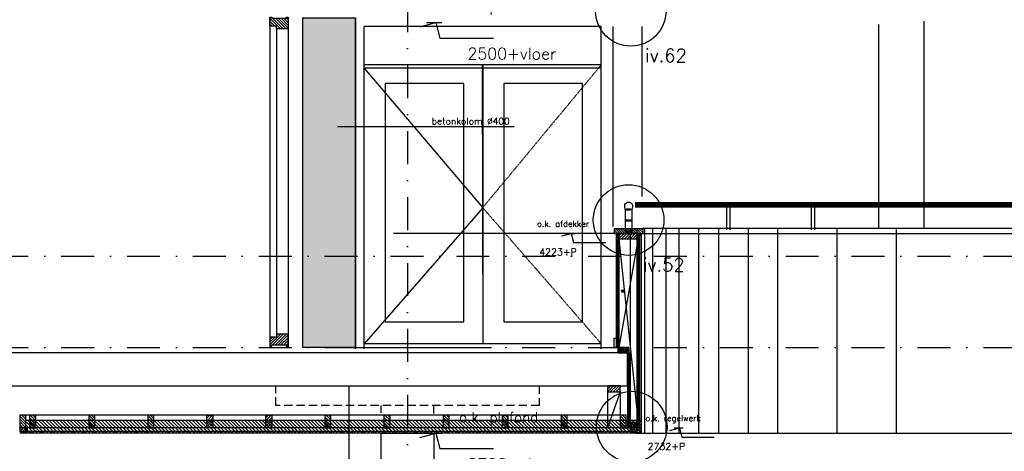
# Model space of a CAD drawing. Extents: x 0 to 317513, y 0 to 193913.
# Tile 18 of 105: x 179477 to 186953, y 95009 to 98281. Entities that reach past the tile are written whole.
import ezdxf

# ---------------------------------------------------------------- set-up
doc = ezdxf.new("R2010")
doc.units = 0
doc.header["$LTSCALE"] = 20
doc.header["$MEASUREMENT"] = 0
doc.header["$PDSIZE"] = -1
for name, pattern in [('DASHDOT', [25, 12.5, -6.25, 0, -6.25]), ('DASHED2', [0.375, 0.25, -0.125]), ('DD1', [2.66667, 1.66667, -0.5, 0, -0.5]), ('HIDDEN2', [4.6875, 3.125, -1.5625])]:
    doc.linetypes.add(name, pattern=pattern)
doc.layers.get('0').update_dxf_attribs({"linetype": 'CONTINUOUS'})
for name, color, linetype in [('_DETAILNUMMERS', 4, 'CONTINUOUS'), ('_DETAILNUMMERSTEKST', 4, 'CONTINUOUS'), ('A--01A1_ACEER', 1, 'CONTINUOUS'), ('A--A25--_F--3-', 9, 'CONTINUOUS'), ('A--A31--_F--3-', 9, 'CONTINUOUS'), ('A--A42--_F--3-', 9, 'CONTINUOUS'), ('A--A42--_F-23-', 9, 'CONTINUOUS'), ('A--L13D3_VLOEREN', 3, 'CONTINUOUS'), ('A--L21--_F-23-', 4, 'CONTINUOUS'), ('A--L22D2_BINNENWAND', 2, 'CONTINUOUS'), ('A--L22D3_BINNENWAND', 3, 'CONTINUOUS'), ('A--L23--', 7, 'CONTINUOUS'), ('A--L23--_F--3-', 7, 'CONTINUOUS'), ('A--L24D1_TRAPPEN', 1, 'CONTINUOUS'), ('A--L25--', 7, 'CONTINUOUS'), ('A--L25--_F-23-', 7, 'CONTINUOUS'), ('A--L28D1_KONSTRUKTIES', 1, 'CONTINUOUS'), ('A--L28DC1_KONSTRUKTIES', 1, 'HIDDEN2'), ('A--L31--_F--3-', 7, 'CONTINUOUS'), ('A--L31--_F123--A1-BINNENKOZ', 1, 'CONTINUOUS'), ('A--L31--_F123--C1-BINNENKOZ', 1, 'DASHED2'), ('A--L31D1_BUITENKOZIJN', 1, 'CONTINUOUS'), ('A--L35D1_PLAFONDS', 1, 'CONTINUOUS'), ('A--L42--', 7, 'CONTINUOUS'), ('A--L42--_F--3-', 7, 'CONTINUOUS'), ('A--L42--_F-23-', 7, 'CONTINUOUS'), ('A--M01A1_MAATVOERING', 1, 'CONTINUOUS'), ('A--M01B1_HOOGTE_MAATV', 1, 'CONTINUOUS'), ('A--T01A-25_TEKST', 2, 'CONTINUOUS'), ('A--T01B2_HOOGTE_MAATV', 2, 'CONTINUOUS'), ('A--T01B3_HOOGTE_MAATV', 3, 'CONTINUOUS'), ('HOUTENAFDEKKER', 2, 'CONTINUOUS'), ('LEUNING', 10, 'CONTINUOUS'), ('PUIACHTERGROND', 9, 'CONTINUOUS'), ('RASYTER4', 45, 'CONTINUOUS'), ('RONDING', 8, 'CONTINUOUS'), ('STRAMIEN', 8, 'DD1'), ('X--LR---_CP', 7, 'CONTINUOUS'), ('Z', 7, 'CONTINUOUS')]:
    doc.layers.add(name, color=color, linetype=linetype)
doc.styles.add('HIEMSTRA', font='romans.shx')
doc.styles.add('HOOGTEXT', font='ROMANS.shx', dxfattribs={"height": 2.5})

# ---------------------------------------------------------------- blocks, each defined once
blk = doc.blocks.new('Q020283-')
at = {"layer": 'A--A25--_F--3-'}
h = blk.add_hatch(dxfattribs=at)
h.set_pattern_fill('ALFALINE', color=256, scale=15, style=0, pattern_type=2)
h.set_pattern_definition([(45, (0, 0), (-10.6066, 10.6066), [])])
h.paths.add_polyline_path([(0, 0), (0, 96), (46, 96), (46, 0)])
at = {"layer": 'A--L25--_F-23-', "color": 2, "linetype": 'Continuous'}
blk.add_lwpolyline([(0, 0), (0, 96), (46, 96), (46, 0)], close=True, dxfattribs=at)
at = {"layer": 'X--LR---_CP'}
for p in [(0, 0), (0, 0), (46, 0)]:
    blk.add_point(p, dxfattribs=at)
blk = doc.blocks.new('*U917')
at = {"layer": 'A--L23--_F--3-', "color": 2, "linetype": 'Continuous'}
blk.add_lwpolyline([(0, 0), (0, -20), (-16133.2, -20), (-16133.2, 0)], dxfattribs=at)
blk = doc.blocks.new('*U916')
at = {"layer": 'A--A42--_F-23-', "linetype": 'Continuous'}
h = blk.add_hatch(dxfattribs=at)
h.set_pattern_fill('ALFALINE', color=256, scale=40, style=0)
h.set_pattern_definition([(45, (-184178.09, -96660.9), (-28.284271, 28.284271), [])])
h.paths.add_polyline_path([(0, 0), (5, 0), (5, -1474.5), (0, -1474.5), (-5, -1474.5), (-5, 0)])
at = {"layer": 'A--L42--_F-23-', "color": 2, "linetype": 'Continuous'}
for points in [[(0, 0), (-5, 0), (-5, -1474.5), (0, -1474.5)], [(0, 0), (5, 0), (5, -1474.5), (0, -1474.5)]]:
    blk.add_lwpolyline(points, dxfattribs=at)
blk = doc.blocks.new('*U915')
at = {"layer": 'A--A42--_F-23-', "linetype": 'Continuous'}
h = blk.add_hatch(dxfattribs=at)
h.set_pattern_fill('ALFALINE', color=256, scale=40, style=0)
h.set_pattern_definition([(45, (-184022.09, -96660.9), (-28.284271, 28.284271), [])])
h.paths.add_polyline_path([(0, 0), (5, 0), (5, -905), (0, -905), (-5, -905), (-5, 0)])
at = {"layer": 'A--L42--_F-23-', "color": 2, "linetype": 'Continuous'}
for points in [[(0, 0), (-5, 0), (-5, -905), (0, -905)], [(0, 0), (5, 0), (5, -905), (0, -905)]]:
    blk.add_lwpolyline(points, dxfattribs=at)
blk = doc.blocks.new('*U914')
at = {"layer": 'A--A42--_F--3-', "linetype": 'Continuous'}
h = blk.add_hatch(dxfattribs=at)
h.set_pattern_fill('ALFALINE', color=256, scale=40, angle=45, style=0)
h.set_pattern_definition([(90, (-184189.34, -96650.9), (-40, 7e-15), [])])
h.paths.add_polyline_path([(0, 0), (6.25, 0), (6.25, -1464.5), (0, -1464.5), (-6.25, -1464.5), (-6.25, 0)])
at = {"layer": 'A--L42--_F--3-', "color": 3, "linetype": 'Continuous'}
for points in [[(0, 0), (-6.25, 0), (-6.25, -1464.5), (0, -1464.5)], [(0, 0), (6.25, 0), (6.25, -1464.5), (0, -1464.5)], [(0, 0), (6.25, 0), (6.25, -1464.5), (0, -1464.5)], [(0, 0), (6.25, 0), (6.25, -1464.5), (0, -1464.5)]]:
    blk.add_lwpolyline(points, dxfattribs=at)
blk = doc.blocks.new('*U913')
at = {"layer": 'A--A42--_F--3-', "linetype": 'Continuous'}
h = blk.add_hatch(dxfattribs=at)
h.set_pattern_fill('ALFALINE', color=256, scale=40, angle=45, style=0)
h.set_pattern_definition([(90, (-184010.84, -96650.9), (-40, 7e-15), [])])
h.paths.add_polyline_path([(0, 0), (6.2, 0), (6.2, -855), (0, -855), (-6.2, -855), (-6.2, 0)])
at = {"layer": 'A--L42--_F--3-', "color": 3, "linetype": 'Continuous'}
for points in [[(0, 0), (-6.2, 0), (-6.2, -855), (0, -855)], [(0, 0), (6.2, 0), (6.2, -855), (0, -855)], [(0, 0), (6.2, 0), (6.2, -855), (0, -855)], [(0, 0), (6.2, 0), (6.2, -855), (0, -855)]]:
    blk.add_lwpolyline(points, dxfattribs=at)
blk = doc.blocks.new('*U912')
at = {"layer": 'A--A42--_F-23-', "linetype": 'Continuous'}
h = blk.add_hatch(dxfattribs=at)
h.set_pattern_fill('ALFALINE', color=256, scale=40, style=0)
h.set_pattern_definition([(45, (-184097.09, -95755.9), (-28.284271, 28.284271), [])])
h.paths.add_polyline_path([(0, 0), (5, 0), (5, -569.5), (0, -569.5), (-5, -569.5), (-5, 0)])
at = {"layer": 'A--L42--_F-23-', "color": 2, "linetype": 'Continuous'}
for points in [[(0, 0), (-5, 0), (-5, -569.5), (0, -569.5)], [(0, 0), (5, 0), (5, -569.5), (0, -569.5)]]:
    blk.add_lwpolyline(points, dxfattribs=at)
blk = doc.blocks.new('*U911')
at = {"layer": 'A--A42--_F--3-', "linetype": 'Continuous'}
h = blk.add_hatch(dxfattribs=at)
h.set_pattern_fill('ALFALINE', color=256, scale=40, angle=45, style=0)
h.set_pattern_definition([(90, (-184155.316, -95152.15), (-40, 7e-15), [])])
h.paths.add_polyline_path([(0, 0), (0, -6.3), (-4672.1, -6.3), (-4672.1, 0), (-4672.1, 6.2), (0, 6.2)])
at = {"layer": 'A--L42--_F--3-', "color": 3, "linetype": 'Continuous'}
for points in [[(0, 0), (0, 6.2), (-4672.1, 6.2), (-4672.1, 0)], [(0, 0), (0, -6.3), (-4672.1, -6.3), (-4672.1, 0)], [(0, 0), (0, -6.3), (-4672.1, -6.3), (-4672.1, 0)], [(0, 0), (0, -6.3), (-4672.1, -6.3), (-4672.1, 0)]]:
    blk.add_lwpolyline(points, dxfattribs=at)
blk = doc.blocks.new('HOOGTEP')
at = {"layer": 'A--M01A1_MAATVOERING'}
for p, q in [((0, 0), (0.62, 2.33)), ((0.62, 2.33), (8.79, 2.33)), ((-2.41, 0.65), (0, 0))]:
    blk.add_line(p, q, dxfattribs=at)
at = {"layer": 'A--M01B1_HOOGTE_MAATV'}
blk.add_line((-1.38, 0), (0.91, 0), dxfattribs=at)
at = {"layer": 'A--T01B2_HOOGTE_MAATV', "style": 'HOOGTEXT', "flags": 4}
blk.add_attdef('TEKST', (1.84, -0.67), '', height=1.5, dxfattribs=at)
at = {"layer": 'A--T01B3_HOOGTE_MAATV', "style": 'HOOGTEXT', "flags": 4}
blk.add_attdef('HOOGTE', (1.67, 3.82), '', height=1.75, dxfattribs=at)
blk = doc.blocks.new('A$C06C46091')
at = {"layer": 'A--A25--_F--3-'}
h = blk.add_hatch(dxfattribs=at)
h.set_pattern_fill('ALFALINE', color=256, scale=15, angle=-90, style=0, pattern_type=2)
h.set_pattern_definition([(135, (-92.498, 12.5), (-10.6066, -10.6066), [])])
h.paths.add_polyline_path([(71.5, 12.5), (40, 12.5), (40, 0), (0, 0), (0, 40.5), (71.5, 40.5)])
h = blk.add_hatch(dxfattribs=at)
h.set_pattern_fill('ALFALINE', color=256, scale=15, angle=-90, style=0, pattern_type=2)
h.set_pattern_definition([(135, (-92.498, 12.5), (-10.6066, -10.6066), [])])
h.paths.add_polyline_path([(71.5, 12.5), (12.5, 12.5), (12.5, 40.5), (71.5, 40.5)])
at = {"layer": 'A--L25--_F-23-', "color": 2, "linetype": 'Continuous'}
blk.add_lwpolyline([(71.5, 12.5), (40, 12.5), (40, 0), (0, 0), (0, 40.5), (71.5, 40.5)], close=True, dxfattribs=at)

msp = doc.modelspace()

# ---------------------------------------------------------------- hatches: boundary and pattern name
at = {"layer": 'A--01A1_ACEER'}
h = msp.add_hatch(color=256, dxfattribs=at)
edge = h.paths.add_edge_path()
edge.add_arc((184056.4, 96223.4), 9.39, 0, 360)
at = {"layer": 'A--01A1_ACEER', "linetype": 'Continuous'}
h = msp.add_hatch(dxfattribs=at)
h.set_pattern_fill('ANSI31', color=256, scale=150, style=0)
h.set_pattern_definition([(135, (343024.58, 200), (13.2582521, 13.2582521), [])])
h.paths.add_polyline_path([(184195.3, 95145.9), (179523, 95145.9), (179523, 95245.9), (184195.3, 95245.9)])
at = {"layer": 'A--A25--_F--3-'}
h = msp.add_hatch(dxfattribs=at)
h.set_pattern_fill('ANSI31', color=256, scale=100, style=0)
h.set_pattern_definition([(135, (356623.355, 0.0002), (8.8388348, 8.8388348), [])])
h.paths.add_polyline_path([(184210.6, 96660.9), (183989.6, 96660.9), (183989.6, 96695.9), (184210.6, 96695.9)])
h = msp.add_hatch(dxfattribs=at)
h.set_pattern_fill('ALFALINE', color=256, scale=15, angle=90, style=0, pattern_type=2)
h.set_pattern_definition([(45, (184027.09, 96600.668), (10.6066, -10.6066), [])])
h.paths.add_polyline_path([(184027.1, 96620.9), (184173.1, 96620.9), (184173.1, 96660.9), (184027.1, 96660.9)])
h = msp.add_hatch(dxfattribs=at)
h.set_pattern_fill('ALFALINE', color=256, scale=15, style=0, pattern_type=2)
h.set_pattern_definition([(63.435, (184027.0905, 95789.898), (5.3033, -10.6066), [])])
h.paths.add_polyline_path([(184027.1, 95755.9), (184102.1, 95755.9), (184102.1, 95795.9), (184027.1, 95795.9)])
h = msp.add_hatch(dxfattribs=at)
h.set_pattern_fill('ALFALINE', color=256, scale=15, angle=-90, style=0, pattern_type=2)
h.set_pattern_definition([(45, (181450.092, 95158.398), (10.6066, -10.6066), [])])
h.paths.add_polyline_path([(179477, 95158.4), (179536, 95158.4), (179536, 95186.4), (179477, 95186.4)])
h = msp.add_hatch(dxfattribs=at)
h.set_pattern_fill('ALFALINE', color=256, scale=15, style=0, pattern_type=2)
h.set_pattern_definition([(63.435, (184102.0905, 95180.398), (5.3033, -10.6066), [])])
h.paths.add_polyline_path([(184102.1, 95186.4), (184173.1, 95186.4), (184173.1, 95226.4), (184102.1, 95226.4)])
at = {"layer": 'A--A31--_F--3-'}
h = msp.add_hatch(dxfattribs=at)
h.set_pattern_fill('ALFALINE', color=256, scale=15, style=0, pattern_type=2)
h.set_pattern_definition([(135, (181515.59, 98300.898), (10.6066, 10.6066), [])])
h.paths.add_polyline_path([(181378.7, 98231.9), (181376.6, 98234), (181376.6, 98291.9), (181376.6, 98300.9), (181391.6, 98300.9), (181391.6, 98291.9), (181500.6, 98291.9), (181500.6, 98300.9), (181515.6, 98300.9), (181515.6, 98227.9), (181515.6, 98211.9), (181514.6, 98210.9), (181428.6, 98210.9), (181427.6, 98211.9), (181427.6, 98219.9), (181427.6, 98231.2), (181426.9, 98231.9)])
h = msp.add_hatch(dxfattribs=at)
h.set_pattern_fill('ALFALINE', color=256, scale=15, style=0, pattern_type=2)
h.set_pattern_definition([(225, (181515.59, 95805.898), (10.6066, -10.6066), [])])
h.paths.add_polyline_path([(181378.7, 95874.9), (181376.6, 95872.8), (181376.6, 95814.9), (181376.6, 95805.9), (181391.6, 95805.9), (181391.6, 95814.9), (181500.6, 95814.9), (181500.6, 95805.9), (181515.6, 95805.9), (181515.6, 95878.9), (181515.6, 95894.9), (181514.6, 95895.9), (181428.6, 95895.9), (181427.6, 95894.9), (181427.6, 95886.9), (181427.6, 95875.6), (181426.9, 95874.9)])
at = {"layer": 'RASYTER4'}
msp.add_hatch(color=256, dxfattribs=at).paths.add_polyline_path([(181625.6, 95795.9), (182025.6, 95795.9), (182025.6, 98295.9), (181625.6, 98295.9)])

# ---------------------------------------------------------------- linework, layer by layer
msp.add_lwpolyline([(182025.6, 95795.9), (181625.6, 95795.9), (181625.6, 98295.9), (182025.6, 98295.9)], close=True)
at = {"layer": '_DETAILNUMMERS'}
for centre in [(184116.6, 98348.6), (184100.1, 96762.2), (184123.9, 95195.9)]:
    msp.add_circle(centre, 267.8, dxfattribs=at)
at = {"layer": 'A--01A1_ACEER'}
for p, q in [((181376.6, 98300.9), (181376.6, 95800.9)), ((181515.6, 98300.9), (181515.6, 95800.9)), ((181427.6, 98210.9), (181427.6, 95892.7)), ((183989.6, 96660.9), (182315.4, 96660.9))]:
    msp.add_line(p, q, dxfattribs=at)
at = {"layer": 'A--L13D3_VLOEREN'}
msp.add_line((184092.1, 95625.9), (184092.1, 95755.9), dxfattribs=at)
at = {"layer": 'A--L21--_F-23-', "linetype": 'Continuous'}
msp.add_lwpolyline([(176022.3, 95505.9), (184090.6, 95505.9), (184090.6, 95755.9), (176022.3, 95755.9)], close=True, dxfattribs=at)
at = {"layer": 'A--L22D2_BINNENWAND'}
for p, q in [((185998.6, 98245.7), (185998.6, 96699.2)), ((186341.5, 98269.8), (186341.5, 96699.1)), ((181975.2, 95505.9), (181975.2, 94386.2))]:
    msp.add_line(p, q, dxfattribs=at)
at = {"layer": 'A--L22D3_BINNENWAND'}
msp.add_line((184195.3, 95145.9), (194532.9, 95145.9), dxfattribs=at)
at = {"layer": 'A--L24D1_TRAPPEN'}
for p, q in [((184075.1, 96842.7), (184075.1, 96677.7)), ((184125.1, 96842.7), (184125.1, 96677.7))]:
    msp.add_line(p, q, dxfattribs=at)
msp.add_lwpolyline([(184125.1, 96677.7), (184075.1, 96677.7), (184075.1, 96672.7), (184125.1, 96672.7)], close=True, dxfattribs=at)
at = {"layer": 'A--L25--_F-23-', "color": 2, "linetype": 'Continuous'}
for p, q in [((184102.1, 95795.9), (184027.1, 95795.9)), ((184027.1, 95795.9), (184027.1, 95755.9)), ((184102.1, 95755.9), (184102.1, 95795.9)), ((184027.1, 95755.9), (184102.1, 95755.9)), ((184173.1, 95226.4), (184102.1, 95226.4)), ((184102.1, 95226.4), (184102.1, 95186.4)), ((184102.1, 95186.4), (184173.1, 95186.4)), ((184173.1, 95186.4), (184173.1, 95226.4))]:
    msp.add_line(p, q, dxfattribs=at)
for points in [[(184208.1, 96660.9), (184208.1, 96660.9), (184210.6, 96660.9), (184210.6, 96695.9), (183989.6, 96695.9), (183989.6, 96660.9), (183997.1, 96660.9), (183992.1, 96660.9)], [(184027.1, 96620.9), (184173.1, 96620.9), (184173.1, 96660.9), (184027.1, 96660.9)], [(179477, 95158.4), (179536, 95158.4), (179536, 95186.4), (179477, 95186.4)]]:
    msp.add_lwpolyline(points, close=True, dxfattribs=at)
at = {"layer": 'A--L28D1_KONSTRUKTIES'}
msp.add_lwpolyline([(182222.3, 93632.1), (182222.3, 95145.9), (182622.3, 95145.9), (182622.3, 93632.1)], dxfattribs=at)
at = {"layer": 'A--L28DC1_KONSTRUKTIES'}
for p, q in [((182222.3, 95301.4), (182222.3, 95355.9)), ((182622.3, 95296.4), (182622.3, 95355.9))]:
    msp.add_line(p, q, dxfattribs=at)
msp.add_lwpolyline([(183422.3, 95505.9), (183422.3, 95355.9), (181422.3, 95355.9), (181422.3, 95505.9)], dxfattribs=at)
at = {"layer": 'A--L31--_F--3-', "color": 2, "linetype": 'Continuous'}
for points in [[(181378.7, 98231.9), (181376.6, 98234), (181376.6, 98291.9), (181376.6, 98300.9), (181391.6, 98300.9), (181391.6, 98300.9), (181391.6, 98291.9), (181500.6, 98291.9), (181500.6, 98300.9), (181515.6, 98300.9), (181515.6, 98227.9), (181515.6, 98211.9), (181514.6, 98210.9), (181428.6, 98210.9), (181427.6, 98211.9), (181427.6, 98219.9), (181427.6, 98231.2), (181426.9, 98231.9)], [(181378.7, 95874.9), (181376.6, 95872.8), (181376.6, 95814.9), (181376.6, 95805.9), (181391.6, 95805.9), (181391.6, 95805.9), (181391.6, 95814.9), (181500.6, 95814.9), (181500.6, 95805.9), (181515.6, 95805.9), (181515.6, 95878.9), (181515.6, 95894.9), (181514.6, 95895.9), (181428.6, 95895.9), (181427.6, 95894.9), (181427.6, 95886.9), (181427.6, 95875.6), (181426.9, 95874.9)]]:
    msp.add_lwpolyline(points, close=True, dxfattribs=at)
at = {"layer": 'A--L31--_F123--A1-BINNENKOZ'}
for p, q in [((182025.6, 95785.9), (182025.6, 98295.9)), ((182092.6, 95785.9), (182092.6, 98228.9)), ((183892.6, 98228.9), (182092.6, 98228.9)), ((183892.6, 95785.9), (183892.6, 98228.9)), ((183982.6, 96714.4), (183982.6, 98228.9)), ((184202.6, 96940.5), (184202.6, 98228.9)), ((183892.6, 97938.9), (182092.6, 97938.9)), ((182989.2, 97938.9), (182992.6, 95823.9)), ((182992.6, 97938.9), (182992.6, 95823.9)), ((183892.6, 97938.9), (183892.6, 97938.9)), ((183892.6, 97913.9), (182092.6, 97913.9)), ((183892.6, 97923.9), (183892.6, 97923.9)), ((183892.6, 95823.9), (182092.6, 95823.9))]:
    msp.add_line(p, q, dxfattribs=at)
msp.add_lwpolyline([(182092.6, 97913.9), (182992.6, 96855.9), (182092.6, 95823.9)], dxfattribs=at)
for points in [[(182849.8, 97796.2), (182252.5, 97796.2), (182252.5, 95990.7), (182849.8, 95990.7)], [(183749.8, 97796.2), (183152.5, 97796.2), (183152.5, 95990.7), (183749.8, 95990.7)]]:
    msp.add_lwpolyline(points, close=True, dxfattribs=at)
at = {"layer": 'A--L31--_F123--C1-BINNENKOZ'}
msp.add_lwpolyline([(183892.6, 97938.9), (182992.6, 96855.9), (183892.6, 95823.9)], dxfattribs=at)
at = {"layer": 'A--L31D1_BUITENKOZIJN'}
for p, q in [((183940.1, 95459.9), (183940.1, 95186.4)), ((184036.1, 95459.9), (183940.1, 95186.4)), ((184036.1, 95459.9), (184036.1, 95186.4)), ((184036.1, 95282.4), (179477, 95282.4)), ((184036.1, 95186.4), (179477, 95186.4))]:
    msp.add_line(p, q, dxfattribs=at)
at = {"layer": 'A--L35D1_PLAFONDS', "linetype": 'Continuous'}
msp.add_lwpolyline([(184195.3, 95145.9), (179523, 95145.9), (179523, 95245.9), (184195.3, 95245.9)], close=True, dxfattribs=at)
at = {"layer": 'A--L42--', "color": 1}
for p, q in [((184173.1, 96621.2), (184027.1, 95795.9)), ((184027.1, 96620.9), (184173.1, 95226.4))]:
    msp.add_line(p, q, dxfattribs=at)
at = {"layer": 'A--L42--'}
msp.add_lwpolyline([(184085.1, 96845.2), (184085.1, 96842.7), (184075.1, 96842.7), (184070.7, 96862.7, -1.224745), (184129.5, 96862.7), (184125.1, 96842.7), (184115.1, 96842.7), (184115.1, 96845.2)], format="xyb", close=True, dxfattribs=at)
for points in [[(184115.1, 96845.2), (184085.1, 96845.2), (184085.1, 96840.2), (184115.1, 96840.2)], [(184125.1, 96762.2), (184075.1, 96762.2), (184075.1, 96757.2), (184125.1, 96757.2)], [(184004.6, 95795.9), (183989.6, 95795.9), (183989.6, 95865.9), (184004.6, 95865.9)]]:
    msp.add_lwpolyline(points, close=True, dxfattribs=at)
msp.add_circle((184056.4, 96223.4), 9.39, dxfattribs=at)
at = {"layer": 'A--T01A-25_TEKST'}
msp.add_line((183232, 97468.2), (181889.7, 97468.2), dxfattribs=at)
at = {"layer": 'HOUTENAFDEKKER'}
for p, q in [((194532.9, 96697.3), (184208.6, 96699.6)), ((194532.9, 96696.9), (184208.6, 96699.1)), ((194532.9, 96696.9), (184208.6, 96699.1)), ((194532.9, 96697.3), (184209.7, 96699.6)), ((184209.7, 96659.6), (194533.3, 96659.6)), ((184207.7, 96659.1), (194533.3, 96659.1))]:
    msp.add_line(p, q, dxfattribs=at)
at = {"layer": 'LEUNING'}
for p, q in [((184149.3, 96895.9), (194416.4, 96895.9)), ((194416.4, 96860.9), (184149.3, 96860.9)), ((184845, 96686.9), (184845, 96860.9)), ((184870, 96686.9), (184870, 96860.9)), ((185489.5, 96686.9), (185489.5, 96860.9)), ((185514.5, 96686.9), (185514.5, 96860.9))]:
    msp.add_line(p, q, dxfattribs=at)
at = {"layer": 'PUIACHTERGROND'}
for p, q in [((184149.3, 96893.9), (194416.4, 96893.9)), ((184149.3, 96891.9), (194416.4, 96891.9)), ((184149.3, 96887.9), (194416.4, 96887.9)), ((184149.3, 96883.9), (194416.4, 96883.9)), ((184149.3, 96875.9), (194416.4, 96875.9)), ((184149.3, 96867.9), (194416.4, 96867.9))]:
    msp.add_line(p, q, dxfattribs=at)
at = {"layer": 'RONDING'}
for p, q in [((184114.3, 95145.9), (184114.3, 96699)), ((184164.3, 95145.9), (184164.3, 96698.8)), ((184224.3, 95145.9), (184224.3, 96698.6)), ((184284.3, 95145.9), (184284.3, 96698.4)), ((184384.3, 95145.9), (184384.3, 96698)), ((184484.3, 95145.9), (184484.3, 96697.6)), ((184634.3, 95145.9), (184634.3, 96697)), ((184784.3, 95145.9), (184784.3, 96696.5)), ((185009.3, 95145.9), (185009.3, 96695.6)), ((185234.3, 95145.9), (185234.3, 96694.7)), ((185684.3, 95145.9), (185684.3, 96693)), ((186134.3, 95145.9), (186134.3, 96691.3))]:
    msp.add_line(p, q, dxfattribs=at)
at = {"layer": 'STRAMIEN', "linetype": 'DASHDOT'}
for p, q in [((182422.3, 109939.1), (182422.3, 90566.6)), ((139283.9, 96489.1), (241970.6, 96489.1)), ((139283.9, 95795.9), (241970.6, 95795.9))]:
    msp.add_line(p, q, dxfattribs=at)
at = {"layer": 'X--LR---_CP'}
for p in [(184027.1, 96660.9), (184027.1, 96620.9), (184027.1, 96620.9), (184027.1, 95795.9), (184027.1, 95755.9), (184027.1, 95755.9), (184102.1, 95226.4), (184102.1, 95186.4), (184102.1, 95186.4)]:
    msp.add_point(p, dxfattribs=at)
at = {"layer": 'Z'}
msp.add_line((182025.6, 95795.9), (183059.6, 95795.9), dxfattribs=at)
msp.add_line((182025.6, 95795.9), (183059.6, 95795.9), dxfattribs=at)
msp.add_line((182025.6, 95795.9), (183059.6, 95795.9), dxfattribs=at)

# ---------------------------------------------------------------- block references
ref = msp.add_blockref('HOOGTEP', (182635.9, 98258.6), dxfattribs=dict(xscale=-50, yscale=50, zscale=50, rotation=180))
ref.add_attrib('TEKST', 'o.k. plafond', (182813.1, 98342.6), dxfattribs={"layer": 'A--T01B2_HOOGTE_MAATV', "height": 75, "style": 'HOOGTEXT', "flags": 4})
ref.add_attrib('HOOGTE', '2500+vloer', (182876.8, 97980.1), dxfattribs={"layer": 'A--T01B3_HOOGTE_MAATV', "height": 87.5, "style": 'HOOGTEXT', "flags": 4})
ref = msp.add_blockref('HOOGTEP', (183663, 96660.9), dxfattribs=dict(xscale=-30, yscale=30, zscale=30, rotation=180))
ref.add_attrib('TEKST', 'o.k. afdekker', (183404.6, 96711.3), dxfattribs={"layer": 'A--T01B2_HOOGTE_MAATV', "height": 45, "style": 'HOOGTEXT', "flags": 4})
ref.add_attrib('HOOGTE', '4223+P', (183421, 96493.8), dxfattribs={"layer": 'A--T01B3_HOOGTE_MAATV', "height": 52.5, "style": 'HOOGTEXT', "flags": 4})
ref = msp.add_blockref('HOOGTEP', (182635.9, 95145.9), dxfattribs=dict(xscale=-50, yscale=50, zscale=50, rotation=180))
ref.add_attrib('TEKST', 'o.k. plafond', (182813.1, 95229.9), dxfattribs={"layer": 'A--T01B2_HOOGTE_MAATV', "height": 75, "style": 'HOOGTEXT', "flags": 4})
ref.add_attrib('HOOGTE', '2700+vloer', (182876.8, 94867.4), dxfattribs={"layer": 'A--T01B3_HOOGTE_MAATV', "height": 87.5, "style": 'HOOGTEXT', "flags": 4})
ref = msp.add_blockref('HOOGTEP', (184486.2, 95186.4), dxfattribs=dict(xscale=-30, yscale=30, zscale=30, rotation=180))
ref.add_attrib('TEKST', 'o.k. regelwerk', (184227.8, 95236.8), dxfattribs={"layer": 'A--T01B2_HOOGTE_MAATV', "height": 45, "style": 'HOOGTEXT', "flags": 4})
ref.add_attrib('HOOGTE', '2732+P', (184244.2, 95019.3), dxfattribs={"layer": 'A--T01B3_HOOGTE_MAATV', "height": 52.5, "style": 'HOOGTEXT', "flags": 4})
at = {"layer": 'A--01A1_ACEER', "xscale": -1}
msp.add_blockref('A$C06C46091', (184195.3, 95145.9), dxfattribs=at)
at = {"layer": 'A--L23--'}
msp.add_blockref('*U917', (184090.6, 95775.9), dxfattribs=at)
at = {"layer": 'A--L25--', "xscale": -1, "rotation": 90}
msp.add_blockref('Q020283-', (184036.1, 95505.9), dxfattribs=at)
at = {"layer": 'A--L25--', "xscale": -1}
for p in [(179523, 95186.4), (179598.4, 95186.4), (180046.7, 95186.4), (180495.1, 95186.4), (181840.2, 95186.4), (182288.6, 95186.4), (182737, 95186.4), (183185.3, 95186.4), (183633.7, 95186.4), (184082.1, 95186.4)]:
    msp.add_blockref('Q020283-', p, dxfattribs=at)
at = {"layer": 'A--L25--'}
for p in [(180897.5, 95186.4), (181345.9, 95186.4)]:
    msp.add_blockref('Q020283-', p, dxfattribs=at)
at = {"layer": 'A--L42--'}
for name, p in [('*U915', (184022.1, 96660.9)), ('*U916', (184178.1, 96660.9)), ('*U913', (184010.8, 96650.9)), ('*U914', (184189.3, 96650.9)), ('*U912', (184097.1, 95755.9)), ('*U911', (184155.3, 95152.1))]:
    msp.add_blockref(name, p, dxfattribs=at)

# ---------------------------------------------------------------- texts
at = {"layer": '_DETAILNUMMERSTEKST', "style": 'HIEMSTRA'}
for s, p in [('iv.62', (184225.1, 97959.6)), ('iv.52', (184208.6, 96373.2))]:
    msp.add_text(s, height=100, dxfattribs=at).set_placement(p)
at = {"layer": 'A--T01A-25_TEKST', "style": 'HIEMSTRA'}
msp.add_text('betonkolom %%C400', height=50, dxfattribs=at).set_placement((182605.3, 97486.7))

doc.saveas('drawing.dxf')
